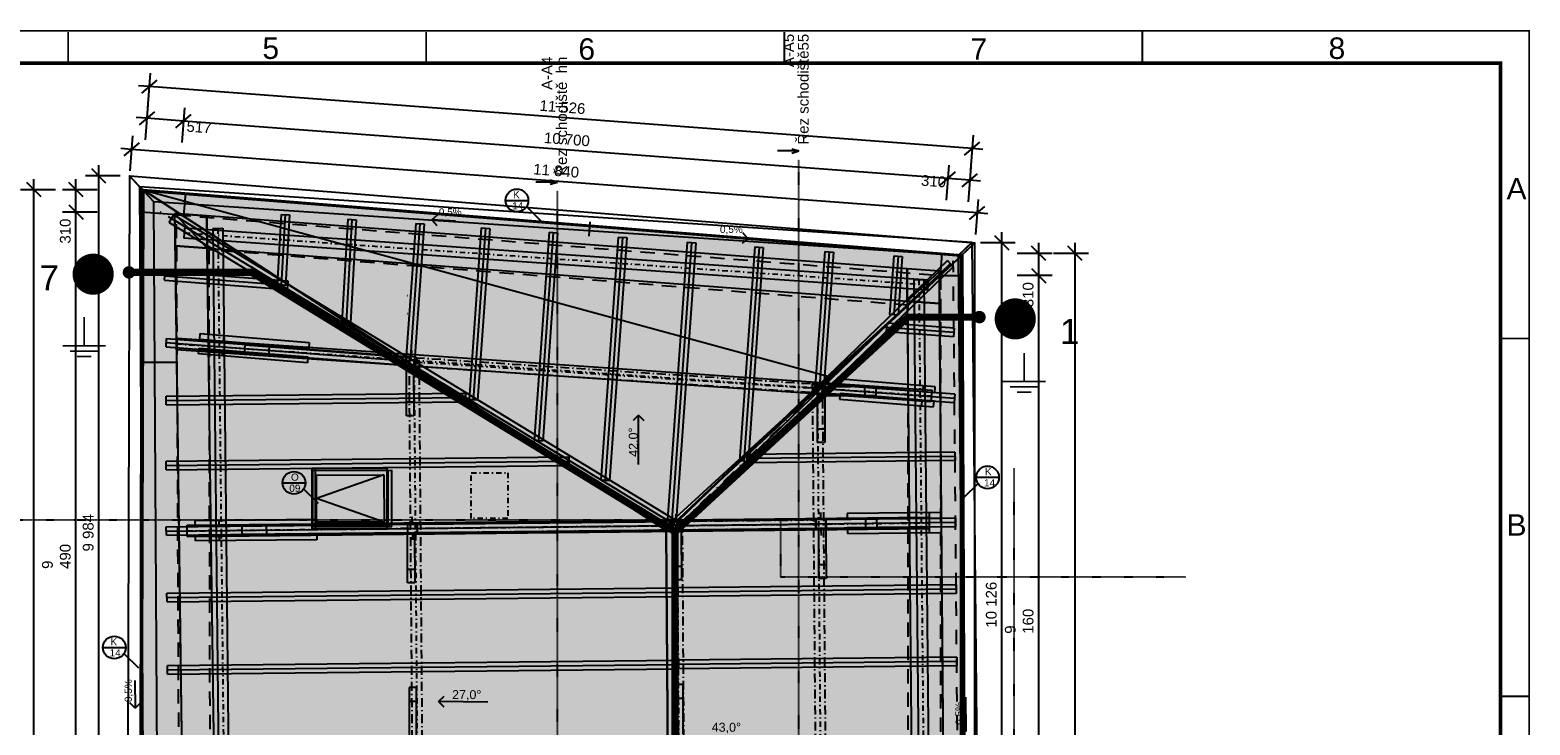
# Model space of a CAD drawing. Extents: x -12025 to 39812, y -28775 to 12.
# Tile 17 of 17: x 18868 to 39812, y -9700 to 12. Entities that reach past the tile are written whole.
import ezdxf
from ezdxf.enums import TextEntityAlignment as Align

# ---------------------------------------------------------------- set-up
doc = ezdxf.new("R2010")
doc.units = 0
doc.header["$MEASUREMENT"] = 0
for name, pattern in [('Čerchovaná', [450, 200, -117.5, 15, -117.5]), ('Čerchovaná M', [225, 125, -42.5, 15, -42.5]), ('Čerchovaná S', [175, 75, -42.5, 15, -42.5]), ('Čerchovaná S_1', [3.5, 1.5, -0.85, 0.3, -0.85]), ('Čárkovaná M', [400, 200, -200]), ('Čárkovaná_2', [325, 200, -125])]:
    doc.linetypes.add(name, pattern=pattern)
for name, color, linetype in [('OÚ Dukovany půdorys podklad půda', 7, 'Continuous'), ('OÚ Dukovany střecha', 7, 'Continuous'), ('OÚ Dukovany zemnění + hromosvody', 5, 'Continuous'), ('OÚ Dukovany zemnění + hromosvody (Pozadí)', 254, 'Continuous'), ('Ramecek', 7, 'Continuous')]:
    doc.layers.add(name, color=color, linetype=linetype)
doc.styles.add('Arial', font='txt')
doc.styles.add('Arial_B', font='txt')

# ---------------------------------------------------------------- blocks, each defined once
blk = doc.blocks.new('(4)')
at = {"linetype": 'Continuous'}
for points in [[(11715, -11930), (11733, -2182), (19036, -6941), (19109, -17088), (11714, -11938)], [(19109, -17088), (23203, -17069), (23165, -3092), (19036, -6941), (19109, -17088)]]:
    blk.add_hatch(color=1, dxfattribs=at).paths.add_polyline_path(points)
at = {"color": 1, "linetype": 'Continuous'}
for p, q in [((11828, -551), (11791, -1038)), ((11814, -738), (11664, -727)), ((11921, -646), (11706, -831)), ((23307, -1604), (11814, -738)), ((11794, -994), (11758, -1480)), ((12310, -1033), (12273, -1519)), ((11780, -1181), (11631, -1170)), ((11887, -1089), (11673, -1273)), ((12296, -1220), (11780, -1181)), ((12188, -1312), (12403, -1128)), ((22965, -2024), (12296, -1220)), ((11584, -1428), (11547, -1914)), ((23321, -1417), (23285, -1903)), ((11569, -1615), (11420, -1603)), ((11677, -1522), (11462, -1707)), ((23376, -2504), (11569, -1615)), ((23200, -1696), (23414, -1512)), ((23457, -1615), (23307, -1604)), ((11112, -1985), (11112, -1835)), ((22979, -1837), (22943, -2323)), ((23288, -1860), (23251, -2346)), ((10305, -2280), (10105, -2080)), ((10205, -2180), (10205, -2030)), ((10891, -2280), (10691, -2080)), ((10791, -2180), (10791, -2030)), ((11412, -1985), (10924, -1985)), ((11212, -2085), (11012, -1885)), ((11112, -11969), (11112, -1985)), ((22858, -2116), (23072, -1931)), ((23274, -2047), (22965, -2024)), ((23167, -2139), (23381, -1955)), ((23423, -2058), (23274, -2047)), ((10505, -2180), (10018, -2180)), ((10205, -12283), (10205, -2180)), ((11091, -2180), (10604, -2180)), ((10791, -2491), (10791, -2180)), ((11692, -11988), (11706, -2165)), ((11706, -2165), (19036, -6941)), ((19036, -6941), (11733, -2182)), ((11733, -2182), (19037, -6942)), ((11733, -2182), (21305, -4791)), ((11733, -2182), (23165, -3092)), ((11091, -2491), (10604, -2491)), ((10691, -2391), (10891, -2591)), ((10791, -11982), (10791, -2491)), ((16792, -2329), (17109, -2329)), ((17085, -2413), (17286, -2615)), ((23269, -2596), (23483, -2412)), ((23390, -2317), (23353, -2803)), ((23525, -2515), (23376, -2504)), ((15761, -2599), (15841, -2529)), ((16093, -2620), (15761, -2599)), ((15761, -2599), (15831, -2679)), ((17960, -2828), (17973, -2629)), ((19855, -2838), (20173, -2861)), ((20173, -2861), (20093, -2930)), ((20173, -2861), (20103, -2781)), ((23909, -2922), (23422, -2922)), ((23822, -3022), (23622, -2822)), ((23722, -2922), (23722, -2772)), ((23722, -13048), (23722, -2922)), ((24235, -3069), (24235, -2919)), ((24743, -3069), (24743, -2919)), ((19036, -6941), (23173, -3084)), ((23173, -3084), (23206, -12726)), ((24423, -3069), (23935, -3069)), ((24335, -3169), (24135, -2969)), ((24235, -3378), (24235, -3069)), ((24930, -3069), (24443, -3069)), ((24843, -3169), (24643, -2969)), ((24743, -21306), (24743, -3069)), ((24135, -3278), (24335, -3478)), ((24423, -3378), (23935, -3378)), ((24235, -12535), (24235, -3378)), ((19036, -6941), (21305, -4791)), ((18649, -5330), (18574, -5405)), ((18649, -6018), (18649, -5330)), ((18649, -5330), (18724, -5405)), ((13678, -6275), (13996, -6275)), ((14087, -6075), (14087, -6918)), ((15140, -6075), (14087, -6075)), ((14137, -6918), (14137, -6075)), ((14149, -6166), (15093, -6165)), ((15093, -6165), (14149, -6496)), ((14150, -6826), (14149, -6166)), ((15093, -6165), (15094, -6825)), ((15140, -6918), (15140, -6075)), ((15147, -6104), (15148, -6884)), ((23388, -6283), (23186, -6485)), ((23681, -6200), (23364, -6200)), ((13972, -6359), (14173, -6561)), ((15094, -6825), (14149, -6496)), ((15094, -6825), (14150, -6826)), ((14087, -6918), (15140, -6918)), ((19109, -17088), (19036, -6941)), ((19036, -6941), (19101, -17088)), ((11170, -8576), (11487, -8576)), ((11463, -8660), (11665, -8862)), ((11615, -9036), (11620, -9425)), ((11620, -9425), (11544, -9351)), ((11620, -9425), (11694, -9349)), ((15856, -9332), (15932, -9257)), ((16544, -9339), (15856, -9332)), ((15856, -9332), (15930, -9407)), ((23215, -9268), (23220, -9752))]:
    blk.add_line(p, q, dxfattribs=at)
at = {"color": 154, "linetype": 'Continuous'}
for p, q in [((20888, -1637), (20588, -1637)), ((20788, -1607), (20888, -1637)), ((20788, -1667), (20888, -1637)), ((17515, -2071), (17215, -2071)), ((17415, -2041), (17515, -2071)), ((17415, -2101), (17515, -2071))]:
    blk.add_line(p, q, dxfattribs=at)
at = {"color": 154, "linetype": 'Čerchovaná S_1'}
for p, q in [((20888, -23560), (20888, -1757)), ((17515, -22712), (17515, -2191)), ((23895, -13951), (23895, -6075)), ((0, -6793), (20630, -6793)), ((20630, -6793), (20630, -7589)), ((20630, -7589), (26283, -7589))]:
    blk.add_line(p, q, dxfattribs=at)
at = {"color": 8, "linetype": 'Continuous'}
for p, q in [((12197, -2219), (11705, -2180)), ((11706, -4593), (11706, -2168)), ((11708, -2180), (23149, -3090)), ((12301, -2538), (12326, -2229)), ((12197, -2530), (11705, -2491)), ((22863, -3378), (22889, -3069)), ((22863, -3378), (23174, -3377)), ((12206, -4593), (11706, -4593))]:
    blk.add_line(p, q, dxfattribs=at)
at = {"color": 8, "linetype": 'Čárkovaná_2'}
for p, q in [((12197, -2530), (22863, -3378)), ((12239, -12283), (12197, -2530)), ((22414, -3793), (12648, -3017)), ((12648, -3017), (12665, -12326)), ((22863, -3378), (22864, -20996)), ((22414, -13303), (22414, -3793))]:
    blk.add_line(p, q, dxfattribs=at)
at = {"color": 1, "linetype": 'Continuous'}
for points in [[(11714, -11969), (11739, -2201), (11540, -1983), (11514, -11749)], [(23147, -3107), (11737, -2201), (11542, -1985), (23344, -2922)], [(23165, -3092), (11733, -2182), (18999, -6915)], [(23144, -3108), (23144, -13048), (23344, -13048), (23344, -2922)], [(15202, -6884), (15201, -6104), (14095, -6106), (14096, -6886)]]:
    blk.add_lwpolyline(points, close=True, dxfattribs=at)
at = {"color": 7, "linetype": 'Continuous'}
for points in [[(11715, -11930), (11733, -2182), (19036, -6941), (19109, -17088), (11714, -11938)], [(19109, -17088), (23203, -17069), (23165, -3092), (19036, -6941), (19109, -17088)]]:
    blk.add_lwpolyline(points, close=True, dxfattribs=at)
at = {"color": 1, "linetype": 'Continuous'}
blk.add_lwpolyline([(19037, -6942), (21305, -4791), (23165, -3092)], dxfattribs=at)
for centre in [(16950, -2329), (23522, -6200), (13837, -6275), (11328, -8576)]:
    blk.add_circle(centre, 159, dxfattribs=at)
at = {"color": 21, "linetype": 'Continuous'}
for points in [[(19036, -6941), (11733, -2182), (19037, -6942)], [(19036, -6941), (19037, -6942), (21305, -4791)]]:
    blk.add_solid(points, dxfattribs=at)
at = {"color": 1, "linetype": 'Continuous'}
blk.add_solid([(23165, -3092), (11733, -2182), (18999, -6915)], dxfattribs=at)
at = {"color": 154, "linetype": 'Continuous', "style": 'Arial'}
for s, p in [('A-A5', (20819, 0)), ('Řez schodiště55', (21023, 0)), ('A-A4', (17446, -319)), ('Řez schodiště  hh', (17649, -319))]:
    blk.add_text(s, height=150, rotation=90, dxfattribs=at).set_placement(p, align=Align.RIGHT)
at = {"color": 1, "linetype": 'Continuous', "style": 'Arial'}
for s, rotation, p in [('11\xa0526', 355.6924, (17261, -1075)), ('517', 355.6924, (12332, -1366)), ('10\xa0700', 355.6924, (17323, -1525)), ('11\xa0840', 355.6924, (17173, -1963)), ('310', 355.6924, (22588, -2121)), ('310', 90, (10718, -2932)), ('310', 90, (24162, -3820)), ('9\xa0984', 90, (11038, -7234)), ('490', 90, (10718, -7478)), ('9', 90, (10469, -7478)), ('10\xa0126', 90, (23648, -8298)), ('160', 90, (24162, -8384)), ('9', 90, (23913, -8384))]:
    blk.add_text(s, height=150, rotation=rotation, dxfattribs=at).set_placement(p)
for s, p in [('K', (16942, -2298)), ('0,5%%%', (16019, -2540)), (' 14', (16942, -2453)), ('0,5%%%', (19944, -2783)), ('K', (23530, -6168)), ('O', (13849, -6245)), (' 14', (23530, -6324)), ('09', (13849, -6400)), ('K', (11321, -8545)), (' 14', (11321, -8700))]:
    blk.add_text(s, height=100, dxfattribs=at).set_placement(p, align=Align.CENTER)
blk.add_text('42,0°', height=125, rotation=90.6279, dxfattribs=at).set_placement((18635, -5501), align=Align.RIGHT)
for rotation, p in [(90, (11573, -9180)), (90.9611, (23172, -9496))]:
    blk.add_text('0,5%%%', height=100, rotation=rotation, dxfattribs=at).set_placement(p, align=Align.CENTER)
for s, p in [('27,0°', (16454, -9297)), ('43,0°', (20079, -9753))]:
    blk.add_text(s, height=125, dxfattribs=at).set_placement(p, align=Align.RIGHT)
blk = doc.blocks.new('Spoj')
at = {"color": 0, "linetype": 'Continuous'}
for points, const_width in [([(0, 75, 0.4142136), (-75, 0)], 25), ([(-75, 0, 0.4142136), (0, -75)], 25), ([(0, 37.5, 0.4142136), (-37.5, 0)], 75), ([(-37.5, 0, 0.4142136), (0, -37.5)], 75), ([(37.5, 0, 0.4142136), (0, 37.5)], 75), ([(0, -37.5, 0.4142136), (37.5, 0)], 75), ([(75, 0, 0.4142136), (0, 75)], 25), ([(0, -75, 0.4142136), (75, 0)], 25)]:
    blk.add_lwpolyline(points, format="xyb", dxfattribs=dict(at, const_width=const_width))
blk = doc.blocks.new('Uzemnění')
at = {"color": 0, "linetype": 'Continuous', "const_width": 25}
for points in [[(0, 0), (0, -400)], [(-300, -400), (300, -400)], [(-200, -475), (200, -475)], [(100, -550), (-100, -550)]]:
    blk.add_lwpolyline(points, dxfattribs=at)

msp = doc.modelspace()

# ---------------------------------------------------------------- linework, layer by layer
at = {"layer": 'OÚ Dukovany půdorys podklad půda', "color": 9, "linetype": 'Continuous'}
for p, q in [((20597, -2390), (20395, -2174)), ((20395, -2174), (20451, -11812)), ((20597, -2390), (20398, -2176)), ((20398, -2176), (32024, -2953)), ((31829, -3141), (20597, -2390)), ((20652, -12030), (20597, -2390)), ((20813, -2676), (20875, -2573)), ((20813, -2676), (20875, -2573)), ((20813, -2676), (27875, -6973)), ((20813, -2676), (27875, -6973)), ((20844, -2624), (27906, -6921)), ((20875, -2573), (27938, -6870)), ((20875, -2573), (27938, -6870)), ((22373, -2564), (22317, -3550)), ((22373, -2564), (22317, -3550)), ((22373, -2564), (22493, -2570)), ((22373, -2564), (22493, -2570)), ((22433, -2567), (22377, -3553)), ((22493, -2570), (22437, -3557)), ((22493, -2570), (22437, -3557)), ((23304, -2632), (23222, -4072)), ((23304, -2632), (23222, -4072)), ((23364, -2635), (23282, -4075)), ((23304, -2632), (23424, -2639)), ((23304, -2632), (23424, -2639)), ((23424, -2639), (23342, -4079)), ((23424, -2639), (23342, -4079)), ((24253, -2690), (24117, -4605)), ((24253, -2690), (24117, -4605)), ((24313, -2694), (24177, -4609)), ((24372, -2698), (24236, -4613)), ((24372, -2698), (24236, -4613)), ((24253, -2690), (24372, -2698)), ((24253, -2690), (24372, -2698)), ((21024, -2757), (21015, -2897)), ((31399, -3622), (21015, -2897)), ((31408, -3482), (21024, -2757)), ((21421, -2760), (21561, -2759)), ((21421, -2760), (21527, -12521)), ((21561, -2759), (21667, -12535)), ((25168, -2751), (24998, -5153)), ((25168, -2751), (24998, -5153)), ((25228, -2756), (25057, -5157)), ((25288, -2760), (25117, -5161)), ((25288, -2760), (25117, -5161)), ((25168, -2751), (25288, -2760)), ((25168, -2751), (25288, -2760)), ((26115, -2814), (25908, -5726)), ((26115, -2814), (25908, -5726)), ((26174, -2818), (25968, -5731)), ((26234, -2822), (26028, -5735)), ((26234, -2822), (26028, -5735)), ((26115, -2814), (26234, -2822)), ((26115, -2814), (26234, -2822)), ((27080, -2881), (26839, -6280)), ((27080, -2881), (26839, -6280)), ((27140, -2885), (26899, -6284)), ((27200, -2889), (26959, -6288)), ((27200, -2889), (26959, -6288)), ((27080, -2881), (27200, -2889)), ((27080, -2881), (27200, -2889)), ((28046, -2955), (27771, -6830)), ((28046, -2955), (27771, -6830)), ((28106, -2959), (27831, -6834)), ((28166, -2963), (27891, -6838)), ((28166, -2963), (27891, -6838)), ((28046, -2955), (28166, -2963)), ((28046, -2955), (28166, -2963)), ((28987, -3017), (28775, -6009)), ((28987, -3017), (28775, -6009)), ((29047, -3022), (28834, -6013)), ((29107, -3026), (28894, -6017)), ((29107, -3026), (28894, -6017)), ((28987, -3017), (29107, -3026)), ((28987, -3017), (29107, -3026)), ((29966, -3082), (29833, -4959)), ((29966, -3082), (29833, -4959)), ((30026, -3086), (29892, -4963)), ((30085, -3091), (29952, -4967)), ((30085, -3091), (29952, -4967)), ((29966, -3082), (30085, -3091)), ((29966, -3082), (30085, -3091)), ((32024, -2955), (31826, -3143)), ((32024, -2953), (31829, -3141)), ((32121, -13323), (32024, -2955)), ((31677, -3210), (27912, -6851)), ((31677, -3210), (27912, -6851)), ((31718, -3254), (27954, -6895)), ((31760, -3297), (27995, -6938)), ((31760, -3297), (27995, -6938)), ((30929, -3143), (30870, -3964)), ((30929, -3143), (30870, -3964)), ((30929, -3143), (31048, -3151)), ((30929, -3143), (31048, -3151)), ((30988, -3147), (30930, -3968)), ((31048, -3151), (30990, -3972)), ((31048, -3151), (30990, -3972)), ((31677, -3210), (31760, -3297)), ((31677, -3210), (31760, -3297)), ((31826, -3143), (31921, -13325)), ((20746, -3483), (20755, -3364)), ((20746, -3483), (20755, -3364)), ((20746, -3483), (22457, -3613)), ((20746, -3483), (22457, -3613)), ((20750, -3423), (22462, -3553)), ((20755, -3364), (22467, -3494)), ((20755, -3364), (22467, -3494)), ((22437, -3557), (22317, -3550)), ((22437, -3557), (22317, -3550)), ((22467, -3494), (22457, -3613)), ((22467, -3494), (22457, -3613)), ((31210, -3477), (31350, -3475)), ((31210, -3477), (31303, -13496)), ((31350, -3475), (31443, -13510)), ((31408, -3482), (31399, -3622)), ((30990, -3972), (30870, -3964)), ((30990, -3972), (30870, -3964)), ((23342, -4079), (23222, -4072)), ((23342, -4079), (23222, -4072)), ((30826, -4204), (30835, -4085)), ((30826, -4204), (30835, -4085)), ((31769, -4214), (30831, -4145)), ((31773, -4154), (30835, -4085)), ((31773, -4154), (30835, -4085)), ((31773, -4154), (31764, -4274)), ((31773, -4154), (31764, -4274)), ((20767, -4416), (20776, -4297)), ((20767, -4416), (20776, -4297)), ((20771, -4357), (24119, -4611)), ((20776, -4297), (24123, -4551)), ((20776, -4297), (24123, -4551)), ((20912, -4454), (20923, -4295)), ((20923, -4295), (31464, -5022)), ((21239, -4313), (21246, -4230)), ((22759, -4437), (21239, -4313)), ((21246, -4230), (22766, -4354)), ((21573, -4257), (21566, -4339)), ((21864, -4506), (21873, -4386)), ((21873, -4386), (24173, -4563)), ((22766, -4354), (22759, -4437)), ((22766, -4354), (22759, -4437)), ((31764, -4274), (30826, -4204)), ((31764, -4274), (30826, -4204)), ((20767, -4416), (24114, -4671)), ((20767, -4416), (24114, -4671)), ((20912, -4454), (31453, -5181)), ((21223, -4515), (21229, -4432)), ((22742, -4639), (21223, -4515)), ((21229, -4432), (22749, -4556)), ((21556, -4459), (21550, -4541)), ((24164, -4682), (21864, -4506)), ((22208, -4412), (22199, -4532)), ((22749, -4556), (22742, -4639)), ((22749, -4556), (22742, -4639)), ((24123, -4548), (24114, -4688)), ((24123, -4551), (24114, -4671)), ((24123, -4551), (24114, -4671)), ((24236, -4613), (24117, -4605)), ((24236, -4613), (24117, -4605)), ((24262, -4558), (24123, -4548)), ((24173, -4563), (24164, -4682)), ((24193, -4543), (24198, -4463)), ((24253, -4697), (24262, -4558)), ((24108, -4618), (24028, -4612)), ((24114, -4688), (24253, -4697)), ((24126, -5378), (24124, -4688)), ((24124, -4688), (24224, -4688)), ((24183, -4703), (24177, -4782)), ((24224, -4688), (24226, -5378)), ((24268, -4628), (24348, -4633)), ((29818, -4994), (29738, -4988)), ((29833, -4924), (29824, -5064)), ((29972, -4934), (29833, -4924)), ((29952, -4967), (29833, -4959)), ((29952, -4967), (29833, -4959)), ((29903, -4919), (29908, -4839)), ((29927, -5061), (29936, -4942)), ((29927, -5061), (29936, -4942)), ((31777, -5138), (29932, -5001)), ((31781, -5078), (29936, -4942)), ((31781, -5078), (29936, -4942)), ((29963, -5073), (29972, -4934)), ((30683, -4970), (29971, -4978)), ((29971, -4978), (29972, -5098)), ((29978, -5004), (30058, -5009)), ((30196, -4866), (30189, -4946)), ((30196, -4866), (30189, -4946)), ((30189, -4946), (31501, -5054)), ((31508, -4974), (30196, -4866)), ((30522, -4972), (30523, -5092)), ((30684, -5090), (30683, -4970)), ((31337, -4960), (31330, -5040)), ((31453, -5181), (31464, -5022)), ((31501, -5054), (31508, -4974)), ((20767, -5107), (24949, -5063)), ((20767, -5107), (24949, -5063)), ((20768, -5227), (20767, -5107)), ((20768, -5227), (20767, -5107)), ((20768, -5167), (24950, -5123)), ((20768, -5227), (24950, -5183)), ((20768, -5227), (24950, -5183)), ((24126, -5186), (24226, -5186)), ((24949, -5063), (24950, -5183)), ((24949, -5063), (24950, -5183)), ((25117, -5161), (24998, -5153)), ((25117, -5161), (24998, -5153)), ((29824, -5064), (29963, -5073)), ((29864, -5064), (29964, -5063)), ((29866, -5754), (29864, -5064)), ((29893, -5079), (29887, -5158)), ((31772, -5198), (29927, -5061)), ((31772, -5198), (29927, -5061)), ((29964, -5063), (29966, -5754)), ((29972, -5098), (30684, -5090)), ((30179, -5066), (30173, -5145)), ((30179, -5066), (30173, -5145)), ((30173, -5145), (31485, -5253)), ((31491, -5173), (30179, -5066)), ((31320, -5159), (31314, -5239)), ((31485, -5253), (31491, -5173)), ((31781, -5078), (31772, -5198)), ((31781, -5078), (31772, -5198)), ((24226, -5378), (24126, -5378)), ((29866, -5562), (29966, -5562)), ((26028, -5735), (25908, -5726)), ((26028, -5735), (25908, -5726)), ((29966, -5754), (29866, -5754)), ((20767, -6012), (26392, -5953)), ((20767, -6012), (26392, -5953)), ((20768, -6132), (20767, -6012)), ((20768, -6132), (20767, -6012)), ((20768, -6072), (26393, -6013)), ((20768, -6132), (26393, -6073)), ((20768, -6132), (26393, -6073)), ((26392, -5953), (26393, -6073)), ((26392, -5953), (26393, -6073)), ((28894, -6017), (28775, -6009)), ((28894, -6017), (28775, -6009)), ((31783, -5886), (28879, -5918)), ((31783, -5886), (28879, -5918)), ((28880, -6038), (28879, -5918)), ((28880, -6038), (28879, -5918)), ((31784, -5946), (28879, -5978)), ((31784, -6006), (28880, -6038)), ((31784, -6006), (28880, -6038)), ((31783, -5886), (31784, -6006)), ((31783, -5886), (31784, -6006)), ((26959, -6288), (26839, -6280)), ((26959, -6288), (26839, -6280)), ((20771, -6929), (27904, -6854)), ((20771, -6929), (27904, -6854)), ((21061, -6907), (31427, -6795)), ((21062, -7067), (21061, -6907)), ((21176, -6842), (22870, -6825)), ((21177, -6925), (21176, -6842)), ((22871, -6908), (21177, -6925)), ((21504, -6839), (21505, -6921)), ((21831, -6919), (24137, -6894)), ((22870, -6825), (22871, -6908)), ((22870, -6825), (22871, -6908)), ((24277, -6882), (24137, -6884)), ((24137, -6884), (24139, -7024)), ((24137, -6894), (24139, -7014)), ((24207, -6873), (24206, -6793)), ((24279, -7022), (24277, -6882)), ((27891, -6838), (27771, -6830)), ((27891, -6838), (27771, -6830)), ((27961, -6843), (27821, -6844)), ((27821, -6844), (27822, -6984)), ((27938, -6870), (27875, -6973)), ((27938, -6870), (27875, -6973)), ((27890, -6833), (27890, -6753)), ((31790, -6811), (27904, -6855)), ((31790, -6811), (27904, -6855)), ((27904, -6854), (27905, -6974)), ((27904, -6854), (27905, -6974)), ((27905, -6975), (27904, -6855)), ((27905, -6975), (27904, -6855)), ((31791, -6871), (27904, -6915)), ((27995, -6938), (27912, -6851)), ((27995, -6938), (27912, -6851)), ((27962, -6983), (27961, -6843)), ((27971, -6912), (28051, -6912)), ((29831, -6892), (29751, -6893)), ((29980, -6821), (29840, -6822)), ((29840, -6822), (29842, -6962)), ((29910, -6811), (29909, -6731)), ((29982, -6961), (29980, -6821)), ((30694, -6823), (29982, -6831)), ((29982, -6831), (29984, -6951)), ((29991, -6891), (30071, -6890)), ((31594, -6731), (30278, -6744)), ((30278, -6744), (30279, -6824)), ((30278, -6744), (30279, -6824)), ((30279, -6824), (31595, -6811)), ((30533, -6825), (30535, -6945)), ((30696, -6943), (30694, -6823)), ((31423, -6732), (31423, -6812)), ((31428, -6955), (31427, -6795)), ((31595, -6811), (31594, -6731)), ((31790, -6811), (31792, -6931)), ((31790, -6811), (31792, -6931)), ((20772, -7049), (20771, -6929)), ((20772, -7049), (20771, -6929)), ((20772, -6989), (27904, -6914)), ((20772, -7049), (27905, -6974)), ((20772, -7049), (27905, -6974)), ((21062, -7067), (31428, -6955)), ((21178, -7045), (22872, -7028)), ((21179, -7127), (21178, -7045)), ((22873, -7111), (21179, -7127)), ((21506, -7041), (21507, -7124)), ((21832, -7039), (21831, -6919)), ((24139, -7014), (21832, -7039)), ((22167, -6915), (22168, -7035)), ((22872, -7028), (22873, -7111)), ((22872, -7028), (22873, -7111)), ((24128, -6954), (24048, -6955)), ((24138, -7024), (24238, -7023)), ((24141, -7714), (24138, -7024)), ((24139, -7024), (24279, -7022)), ((24209, -7033), (24210, -7113)), ((24238, -7023), (24241, -7714)), ((24288, -6952), (24368, -6951)), ((27811, -6914), (27731, -6915)), ((27822, -6984), (27962, -6983)), ((27864, -7673), (27862, -6983)), ((27862, -6983), (27962, -6983)), ((27892, -6993), (27893, -7073)), ((31792, -6931), (27905, -6975)), ((31792, -6931), (27905, -6975)), ((27962, -6983), (27964, -7673)), ((29842, -6962), (29982, -6961)), ((29884, -7652), (29882, -6961)), ((29882, -6961), (29982, -6961)), ((29912, -6971), (29913, -7051)), ((29982, -6961), (29984, -7651)), ((29984, -6951), (30696, -6943)), ((31596, -6931), (30280, -6944)), ((30280, -6944), (30281, -7024)), ((30280, -6944), (30281, -7024)), ((30281, -7024), (31597, -7011)), ((31425, -6932), (31425, -7012)), ((31597, -7011), (31596, -6931)), ((24140, -7522), (24240, -7522)), ((27864, -7481), (27964, -7481)), ((29884, -7459), (29984, -7459)), ((24241, -7714), (24141, -7714)), ((27964, -7673), (27864, -7673)), ((31799, -7741), (27912, -7785)), ((31799, -7741), (27912, -7785)), ((29984, -7651), (29884, -7652)), ((31799, -7741), (31800, -7861)), ((31799, -7741), (31800, -7861)), ((20780, -7859), (27912, -7784)), ((20780, -7859), (27912, -7784)), ((20780, -7919), (27913, -7844)), ((20781, -7979), (20780, -7859)), ((20781, -7979), (20780, -7859)), ((20781, -7979), (27914, -7904)), ((20781, -7979), (27914, -7904)), ((27912, -7784), (27914, -7904)), ((27912, -7784), (27914, -7904)), ((27914, -7905), (27912, -7785)), ((27914, -7905), (27912, -7785)), ((31800, -7801), (27913, -7845)), ((31800, -7861), (27914, -7905)), ((31800, -7861), (27914, -7905)), ((20789, -8869), (27921, -8794)), ((20789, -8869), (27921, -8794)), ((31808, -8751), (27921, -8795)), ((31808, -8751), (27921, -8795)), ((27921, -8794), (27923, -8914)), ((27921, -8794), (27923, -8914)), ((27923, -8915), (27921, -8795)), ((27923, -8915), (27921, -8795)), ((31808, -8751), (31810, -8871)), ((31808, -8751), (31810, -8871)), ((20790, -8989), (20789, -8869)), ((20790, -8989), (20789, -8869)), ((20790, -8929), (27922, -8854)), ((20790, -8989), (27923, -8914)), ((20790, -8989), (27923, -8914)), ((31809, -8811), (27922, -8855)), ((31810, -8871), (27923, -8915)), ((31810, -8871), (27923, -8915)), ((24264, -9174), (24164, -9175)), ((24164, -9175), (24164, -9865)), ((24264, -9865), (24264, -9174)), ((27886, -9135), (27889, -9825)), ((27986, -9135), (27886, -9135)), ((27989, -9825), (27986, -9135)), ((24164, -9367), (24264, -9367)), ((27887, -9327), (27987, -9327))]:
    msp.add_line(p, q, dxfattribs=at)
at = {"layer": 'OÚ Dukovany půdorys podklad půda', "color": 7, "linetype": 'Čerchovaná'}
for p, q in [((27891, -6913), (20673, -2520)), ((27906, -6921), (31760, -3214)), ((27970, -17067), (27906, -6921))]:
    msp.add_line(p, q, dxfattribs=at)
at = {"layer": 'OÚ Dukovany půdorys podklad půda', "color": 7, "linetype": 'Continuous'}
for p, q in [((20887, -2553), (21344, -3038)), ((21338, -2587), (20887, -2553)), ((21344, -3038), (20887, -2553)), ((20887, -2553), (20893, -3004)), ((20887, -2553), (21338, -2587)), ((20887, -2553), (21015, -12254)), ((31114, -3324), (21338, -2587)), ((21338, -2587), (21344, -3038)), ((31114, -3324), (21338, -2587)), ((21344, -3038), (21338, -2587)), ((20893, -3004), (21015, -12254)), ((21344, -3038), (20893, -3004)), ((20893, -3004), (21344, -3038)), ((21344, -3038), (31118, -3776)), ((21344, -3038), (31118, -3776)), ((21466, -12300), (21344, -3038)), ((21470, -12602), (21344, -3038)), ((31114, -3324), (31118, -3776)), ((31565, -3358), (31114, -3324)), ((31565, -3358), (31114, -3324)), ((31118, -3776), (31114, -3324)), ((31118, -3776), (31565, -3358)), ((31565, -3358), (31118, -3776)), ((31569, -3810), (31565, -3358)), ((31652, -13321), (31565, -3358)), ((31118, -3776), (31569, -3810)), ((31118, -3776), (31202, -13325)), ((31569, -3810), (31118, -3776)), ((31118, -3776), (31202, -13325)), ((31652, -13321), (31569, -3810))]:
    msp.add_line(p, q, dxfattribs=at)
at = {"layer": 'OÚ Dukovany půdorys podklad půda', "color": 9, "linetype": 'Čerchovaná S'}
for p, q in [((31403, -3552), (21019, -2827)), ((21491, -2760), (21599, -12708)), ((31280, -3476), (31377, -13862)), ((20917, -4374), (31458, -5101)), ((24229, -4599), (24309, -14516)), ((24249, -4627), (29824, -4994)), ((29861, -4928), (29946, -15294)), ((21062, -6987), (31428, -6875)), ((27904, -6833), (27971, -17149)), ((27971, -6912), (29841, -6892)), ((24279, -6952), (27812, -6913))]:
    msp.add_line(p, q, dxfattribs=at)
at = {"layer": 'OÚ Dukovany půdorys podklad půda', "color": 7, "linetype": 'Čárkovaná M'}
msp.add_line((31848, -13372), (31760, -3214), dxfattribs=at)
at = {"layer": 'OÚ Dukovany půdorys podklad půda', "color": 9, "linetype": 'Čerchovaná M'}
for p, q in [((24159, -4599), (24299, -4598)), ((24159, -4599), (24239, -14516)), ((24245, -4687), (24253, -4567)), ((24253, -4567), (29828, -4934)), ((24299, -4598), (24379, -14515)), ((24245, -4687), (29820, -5054)), ((29791, -4929), (29931, -4928)), ((29791, -4929), (29876, -15295)), ((29820, -5054), (29828, -4934)), ((29931, -4928), (30016, -15294)), ((24278, -6892), (27811, -6853)), ((24279, -7012), (24278, -6892)), ((27813, -6973), (27811, -6853)), ((27834, -6834), (27974, -6833)), ((27834, -6834), (27901, -17150)), ((27971, -6852), (29841, -6832)), ((27972, -6972), (27971, -6852)), ((27974, -6833), (28041, -17149)), ((29842, -6952), (29841, -6832)), ((24279, -7012), (27813, -6973)), ((27972, -6972), (29842, -6952))]:
    msp.add_line(p, q, dxfattribs=at)
at = {"layer": 'OÚ Dukovany půdorys podklad půda', "color": 6, "linetype": 'Continuous'}
msp.add_line((24674, -4606), (24674, -4606), dxfattribs=at)
at = {"layer": 'OÚ Dukovany půdorys podklad půda', "color": 7, "linetype": 'Čerchovaná S'}
for p, q in [((25026, -6175), (25541, -6175)), ((25026, -6815), (25026, -6175)), ((25541, -6175), (25541, -6815)), ((25541, -6815), (25026, -6815))]:
    msp.add_line(p, q, dxfattribs=at)
at = {"layer": 'OÚ Dukovany půdorys podklad půda', "color": 5, "linetype": 'Continuous'}
for centre, start, end in [((24137, -3701), 90, 180), ((24137, -3950), 180, 270), ((24265, -3950), 180, 270)]:
    msp.add_arc(centre, 0.5, start, end, dxfattribs=at)
at = {"layer": 'OÚ Dukovany zemnění + hromosvody', "linetype": 'Continuous', "const_width": 75}
for points in [[(19750, -3150, 0.414214), (19500, -3400)], [(20000, -3400, 0.414214), (19750, -3150)], [(19500, -3400, 0.414214), (19750, -3650)], [(19750, -3650, 0.414214), (20000, -3400)], [(32625, -3775, 0.414214), (32375, -4025)], [(32875, -4025, 0.414214), (32625, -3775)], [(32375, -4025, 0.414214), (32625, -4275)], [(32625, -4275, 0.414214), (32875, -4025)]]:
    msp.add_lwpolyline(points, format="xyb", dxfattribs=at)
at = {"layer": 'OÚ Dukovany zemnění + hromosvody', "linetype": 'Continuous', "const_width": 100}
for points in [[(20325, -3375), (21962, -3375), (27875, -7000), (27875, -10800)], [(27875, -7000), (31125, -4000), (32050, -4000)]]:
    msp.add_lwpolyline(points, dxfattribs=at)
at = {"layer": 'OÚ Dukovany zemnění + hromosvody (Pozadí)', "linetype": 'Continuous', "const_width": 250}
for points in [[(19750, -3275, 0.414214), (19625, -3400)], [(19625, -3400, 0.414214), (19750, -3525)], [(19875, -3400, 0.414214), (19750, -3275)], [(19750, -3525, 0.414214), (19875, -3400)], [(32625, -3900, 0.414214), (32500, -4025)], [(32500, -4025, 0.414214), (32625, -4150)], [(32750, -4025, 0.414214), (32625, -3900)], [(32625, -4150, 0.414214), (32750, -4025)]]:
    msp.add_lwpolyline(points, format="xyb", dxfattribs=at)
at = {"layer": 'Ramecek', "color": 7, "linetype": 'Continuous'}
for points, const_width in [([(0, -28600), (39800, -28600), (39800, 0), (0, 0)], 25), ([(400, -28150), (39400, -28150), (39400, -450), (400, -450)], 50)]:
    msp.add_lwpolyline(points, close=True, dxfattribs=dict(at, const_width=const_width))
at = {"layer": 'Ramecek', "color": 7, "linetype": 'Continuous', "const_width": 25}
for points in [[(34400, -3), (34400, -448)], [(19400, -15), (19400, -460)], [(24400, -460), (24400, -15)], [(29400, -15), (29400, -460)], [(39800, -4300), (39400, -4300)], [(39800, -9300), (39400, -9300)]]:
    msp.add_lwpolyline(points, dxfattribs=at)

# ---------------------------------------------------------------- block references
at = {"layer": 'OÚ Dukovany střecha', "color": 1, "linetype": 'Continuous'}
msp.add_blockref('(4)', (8717, -41), dxfattribs=at)
at = {"layer": 'OÚ Dukovany zemnění + hromosvody', "linetype": 'Continuous'}
for name, p in [('Spoj', (20250, -3375)), ('Spoj', (32125, -4000)), ('Uzemnění', (19625, -4000)), ('Uzemnění', (32750, -4500))]:
    msp.add_blockref(name, p, dxfattribs=at)

# ---------------------------------------------------------------- texts
at = {"layer": 'OÚ Dukovany zemnění + hromosvody', "linetype": 'Continuous', "style": 'Arial_B'}
for s, p in [('7', (19000, -3625)), ('1', (33250, -4375))]:
    msp.add_text(s, height=350, dxfattribs=at).set_placement(p)
at = {"layer": 'Ramecek', "color": 7, "linetype": 'Continuous', "style": 'Arial'}
for s, p in [('5', (22113, -392)), ('6', (26525, -404)), ('7', (32000, -404)), ('8', (37000, -392)), ('A', (39485, -2355)), ('B', (39485, -7055))]:
    msp.add_text(s, height=300, dxfattribs=at).set_placement(p)

doc.saveas('drawing.dxf')
